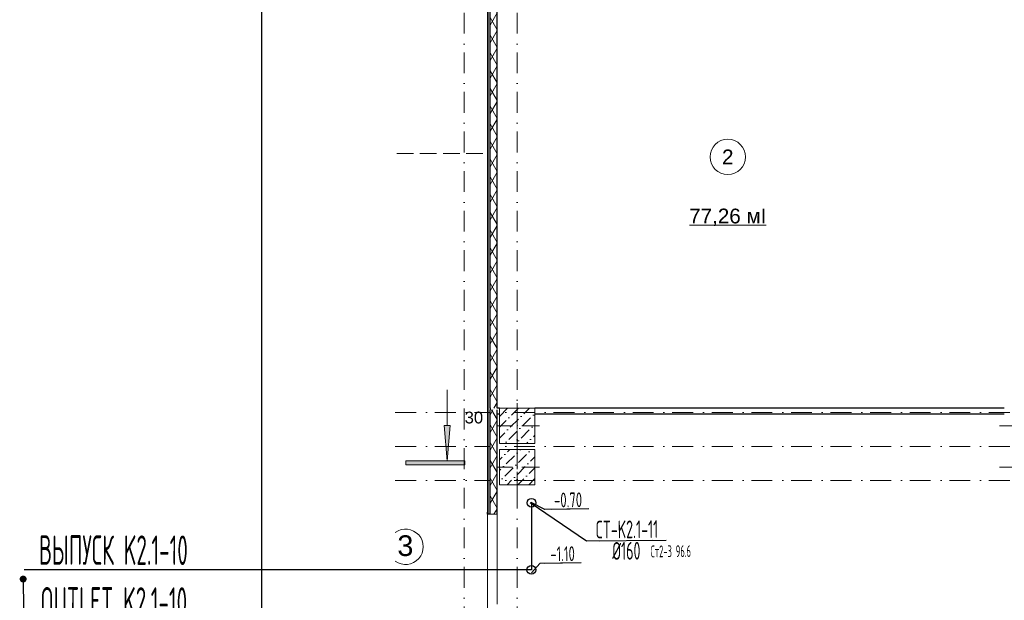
# Model space of a CAD drawing. Header units: millimetres. Extents: x -2890 to 117730, y -526 to 88572.
# Tile 5 of 65: x -2890 to 13786, y 32689 to 42523. Entities that reach past the tile are written whole.
import ezdxf
from ezdxf.enums import TextEntityAlignment as Align

# ---------------------------------------------------------------- set-up
doc = ezdxf.new("R2010")
doc.units = ezdxf.units.MM
doc.header["$MEASUREMENT"] = 0
doc.set_wipeout_variables(frame=1)
for name, pattern in [('HOT_WATER_SUPPLY2', [1.4, 0.7, -0.2, 0.05, -0.2, 0.05, -0.2]), ('Wipeout_Contour', [1000, 0, -1000]), ('Невидимая', [3.912222, 2.822222, -1.09]), ('Штрихпунктирная', [6.702778, 3.527778, -1.763889, 0, -1.411111])]:
    doc.linetypes.add(name, pattern=pattern)
for name, color, linetype in [('2D - Кладочный', 7, 'Continuous'), ('ES-ALTKOT', 111, 'Continuous'), ('ES-USTKOT', 3, 'Continuous'), ('F-ES-KOTTXT', 7, 'Continuous'), ('MIMARI', 8, 'Continuous'), ('P-K2-1', 5, 'Continuous'), ('P-K2-1-KLNC', 213, 'Continuous'), ('P-K2-1-KLT', 243, 'Continuous'), ('P-K2-1CAP', 201, 'Continuous'), ('P-K2-1KL', 241, 'Continuous'), ('P-K2-1KLN', 243, 'Continuous'), ('Конструктив - Колонны', 7, 'Continuous'), ('Конструктив - Стена сущ для Кладочного плана', 7, 'Continuous'), ('Конструктив - Стены наружние фасад', 7, 'Continuous'), ('Маркер_Разрезы_Сечения уличных бань', 7, 'Continuous'), ('Элемент Модели - Зона', 7, 'Continuous'), ('Элемент Модели - Оси', 7, 'Continuous'), ('Элемент модели - Оси уличных сооружений', 7, 'Continuous')]:
    doc.layers.add(name, color=color, linetype=linetype)
doc.layers.add('GEBERIT KOLON', color=5, linetype='HOT_WATER_SUPPLY2', plot=False)
doc.styles.add('ROMANC', font='ROMANC.shx', dxfattribs={"width": 0.75})
doc.styles.add('ROMANS', font='ROMANS.SHX', dxfattribs={"width": 0.7})
doc.styles.add('СГЕНЕРИР_СТИЛЬ_4', font='arial.ttf')
doc.styles.add('СГЕНЕРИР_СТИЛЬ_5', font='arial.ttf')
pattern_1 = [(45, (-30913.9, 8296), (-183.8478, 183.8478), [195, -65, 0, -65]), (45, (-30890.9, 8502.82), (-183.8478, 183.8478), [195, -65, 0, -65])]
pattern_2 = [(60, (-30913.89, 8295.99), (-129.9038, 75), []), (120, (-30913.89, 8295.99), (129.9038, 75), [])]

# ---------------------------------------------------------------- blocks, each defined once
blk = doc.blocks.new('K2KOLONNO_RUS')
at = {"layer": 'P-K2-1-KLNC'}
blk.add_line((-75, 0), (75, 0), dxfattribs=at)
at = {"layer": 'P-K2-1-KLT', "style": 'ROMANC', "width": 0.5}
blk.add_attdef('K2-01', text='', height=40, dxfattribs=at).set_placement((0, 25.2), align=Align.MIDDLE)
at = {"layer": 'P-K2-1KLN', "style": 'ROMANC', "width": 0.55}
blk.add_attdef('KOLONCAP', text='', height=40, dxfattribs=at).set_placement((0, -29), align=Align.MIDDLE)
blk = doc.blocks.new('KOT-03')
at = {"layer": 'F-ES-KOTTXT', "color": 7}
blk.add_line((0, 0), (1819, 0), dxfattribs=at)
at = {"layer": 'ES-ALTKOT', "style": 'ROMANC', "width": 0.6}
blk.add_attdef('ALTKOT', text='', height=500, dxfattribs=at).set_placement((910, -392), align=Align.MIDDLE)
at = {"layer": 'ES-USTKOT', "style": 'ROMANC', "width": 0.6}
blk.add_attdef('USTKOT', text='', height=500, dxfattribs=at).set_placement((910, 392), align=Align.MIDDLE)

msp = doc.modelspace()

# ---------------------------------------------------------------- hatches: boundary and pattern name
at = {"layer": 'Маркер_Разрезы_Сечения уличных бань', "linetype": 'Continuous', "lineweight": 5, "ltscale": 100}
for points in [[(4351, 35051.9), (4401, 35651.9), (4301, 35651.9)], [(4651, 34981.9), (4651, 35051.9), (3651, 35051.9), (3651, 34981.9)]]:
    msp.add_hatch(color=7, dxfattribs=at).paths.add_polyline_path(points)

# ---------------------------------------------------------------- linework, layer by layer
at = {"color": 7, "linetype": 'Continuous', "lineweight": 30, "ltscale": 100}
msp.add_line((1208, 83105), (1208, 5), dxfattribs=at)
at = {"layer": '2D - Кладочный', "color": 7, "linetype": 'Невидимая', "lineweight": 5, "ltscale": 100, "flags": 128}
msp.add_lwpolyline([(3470.8, 25069), (5031.1, 25069), (5031.1, 40254.2), (3470.8, 40254.2)], dxfattribs=at)
at = {"layer": 'MIMARI', "ltscale": 100}
for points in [[(6751.5, 34236.2), (6005.1, 34226.8), (5770.9, 34344.6)], [(6620.5, 33323), (5921.8, 33314.3), (5776.8, 33156.9)]]:
    msp.add_lwpolyline(points, dxfattribs=at)
at = {"layer": 'P-K2-1-KLNC', "ltscale": 100}
msp.add_lwpolyline([(5753.8, 34346.8), (6708.2, 33695.9), (8058.4, 33707.3)], dxfattribs=at)
at = {"layer": 'P-K2-1CAP', "ltscale": 100, "const_width": 58.8}
msp.add_lwpolyline([(-2831.1, 33019.8, 1), (-2831.8, 33078.6, 1)], format="xyb", close=True, dxfattribs=at)
at = {"layer": 'P-K2-1CAP', "ltscale": 100}
msp.add_lwpolyline([(-2831.5, 33049.2), (-2818.9, 32047.2), (-2518.9, 32051)], dxfattribs=at)
at = {"layer": 'P-K2-1KL', "ltscale": 100}
for centre in [(5777.9, 34341.1), (5776.7, 33205.8)]:
    msp.add_circle(centre, 75, dxfattribs=at)
at = {"layer": 'Конструктив - Колонны', "color": 7, "linetype": 'Continuous', "lineweight": 0, "ltscale": 100}
for p, q in [((14006.1, 35646), (13706.1, 35646)), ((14006.1, 34946), (13706.1, 34946))]:
    msp.add_line(p, q, dxfattribs=at)
at = {"layer": 'Маркер_Разрезы_Сечения уличных бань', "color": 7, "linetype": 'Continuous', "lineweight": 5, "ltscale": 100}
for p, q in [((4351, 35651.9), (4351, 36251.9)), ((4651, 35051.9), (3651, 35051.9)), ((3651, 35051.9), (3651, 34981.9)), ((4651, 34981.9), (4651, 35051.9)), ((3651, 34981.9), (4651, 34981.9))]:
    msp.add_line(p, q, dxfattribs=at)
at = {"layer": 'Маркер_Разрезы_Сечения уличных бань', "color": 7, "linetype": 'Continuous', "lineweight": 5, "ltscale": 100, "flags": 128}
msp.add_lwpolyline([(4351, 35051.9), (4401, 35651.9), (4301, 35651.9)], close=True, dxfattribs=at)
at = {"layer": 'Элемент Модели - Зона', "color": 7, "linetype": 'Continuous', "lineweight": 0, "ltscale": 100}
msp.add_line((8452.2, 39045.7), (9752.7, 39045.7), dxfattribs=at)
at = {"layer": 'Элемент Модели - Зона', "color": 7, "linetype": 'Continuous', "lineweight": 0, "ltscale": 100, "flags": 128}
msp.add_lwpolyline([(9402.4, 40199.3, 1), (8802.4, 40199.3, 1)], format="xyb", close=True, dxfattribs=at)
at = {"layer": 'Элемент Модели - Оси', "color": 7, "linetype": 'Штрихпунктирная', "lineweight": 15, "ltscale": 100}
msp.add_line((4636.1, 82191.7), (4636.1, 15620.8), dxfattribs=at)
at = {"layer": 'Элемент модели - Оси уличных сооружений', "color": 7, "linetype": 'Continuous', "lineweight": 15, "ltscale": 100}
msp.add_arc((3645, 33595.5), 300, 234.50918, 125.49082, dxfattribs=at)

# ---------------------------------------------------------------- block references
at = {"layer": 'F-ES-KOTTXT', "color": 7, "ltscale": 100}
ref = msp.add_blockref('KOT-03', (6751.5, 34236.2), dxfattribs=dict(at, xscale=-0.3456000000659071, yscale=0.3456000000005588, zscale=0.3456000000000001, rotation=0.7168997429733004))
ref.add_attrib('USTKOT', '-0.70', dxfattribs={"layer": 'ES-USTKOT', "height": 250, "rotation": 0.7169, "style": 'ROMANC', "width": 0.6}).set_placement((6397.2, 34389.7), align=Align.MIDDLE)
ref = msp.add_blockref('KOT-03', (6620.5, 33323, 0), dxfattribs=dict(at, xscale=-0.3456000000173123, yscale=0.3456000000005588, zscale=0.3456000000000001, rotation=0.7168950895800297))
ref.add_attrib('USTKOT', '-1.10', dxfattribs={"layer": 'ES-USTKOT', "height": 250, "rotation": 0.7169, "style": 'ROMANC', "width": 0.6}).set_placement((6304.2, 33477.1, 0), align=Align.MIDDLE)
at = {"layer": 'P-K2-1-KLNC', "ltscale": 100}
ref = msp.add_blockref('K2KOLONNO_RUS', (7383.3, 33701.6), dxfattribs=dict(at, xscale=6.000000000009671, yscale=6.000000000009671, zscale=6.000000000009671, rotation=0.4829086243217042))
ref.add_attrib('K2-01', 'CT-K2.1-11', dxfattribs={"layer": 'P-K2-1-KLT', "height": 300, "rotation": 0.48291, "style": 'ROMANC', "width": 0.55}).set_placement((7393.5, 33891.5), align=Align.MIDDLE)
ref.add_attrib('KOLONCAP', '%%C160', dxfattribs={"layer": 'P-K2-1KLN', "height": 300, "rotation": 0.48291, "style": 'ROMANC', "width": 0.55}).set_placement((7384.8, 33527.4), align=Align.MIDDLE)

# ---------------------------------------------------------------- texts
at = {"layer": 'GEBERIT KOLON', "ltscale": 100, "style": 'ROMANS', "width": 0.5}
msp.add_text('Ст2-3 96.6', height=200, rotation=0.48291, dxfattribs=at).set_placement((7797.5, 33517.3), align=Align.MIDDLE_LEFT)
at = {"layer": 'P-K2-1CAP', "ltscale": 100, "style": 'ROMANS', "width": 0.5}
for s, p in [('ВЫПУСК K2.1-10', (-2563.5, 33542)), ('OUTLET K2.1-10', (-2539.2, 32664.2))]:
    msp.add_text(s, height=500, rotation=359.8918, dxfattribs=at).set_placement(p, align=Align.MIDDLE_LEFT)
at = {"layer": 'Маркер_Разрезы_Сечения уличных бань', "color": 7, "linetype": 'Continuous', "lineweight": 0, "ltscale": 100, "insert": (4802.8, 35682.1), "char_height": 200, "attachment_point": 8, "style": 'СГЕНЕРИР_СТИЛЬ_5'}
msp.add_mtext('\\A1;\\pt0;30', dxfattribs=at)
at = {"layer": 'Элемент Модели - Зона', "color": 7, "linetype": 'Continuous', "lineweight": 0, "ltscale": 100, "char_height": 250, "attachment_point": 5, "style": 'СГЕНЕРИР_СТИЛЬ_4'}
for s, insert in [('\\A1;2', (9102.4, 40199.3)), ('\\A1;77,26 мІ', (9102.4, 39175))]:
    msp.add_mtext(s, dxfattribs=dict(at, insert=insert))
at = {"layer": 'Элемент модели - Оси уличных сооружений', "color": 7, "linetype": 'Continuous', "lineweight": 15, "ltscale": 100, "insert": (3777.8, 33612.5), "char_height": 350, "attachment_point": 6, "style": 'СГЕНЕРИР_СТИЛЬ_4'}
msp.add_mtext('\\A1;\\pt0;3', dxfattribs=at)

# ---------------------------------------------------------------- wipeouts: each hides what was drawn before it
at = {"color": 254, "linetype": 'Wipeout_Contour', "lineweight": 0, "ltscale": 100}
for points, layer in [([(5236.1, 34646), (5836.1, 34646), (5836.1, 35246), (5236.1, 35246)], 'Конструктив - Колонны'), ([(5196.1, 35946), (5196.1, 35846), (5236.1, 35846), (5236.1, 35946)], 'Конструктив - Стена сущ для Кладочного плана'), ([(5836.1, 35946), (5836.1, 35846), (13786.1, 35846), (13786.1, 35946)], 'Конструктив - Стена сущ для Кладочного плана')]:
    msp.add_wipeout(points, dxfattribs=at).dxf.layer = layer

# ---------------------------------------------------------------- next in the draw order: hatches: boundary and pattern name
at = {"layer": 'Конструктив - Колонны', "linetype": 'Continuous', "lineweight": 15, "ltscale": 100}
h = msp.add_hatch(dxfattribs=at)
h.set_pattern_fill('БЕТОН_01_0006', scale=100, style=0, pattern_type=2)
h.set_pattern_definition(pattern_1)
h.paths.add_polyline_path([(5236.1, 34646), (5836.1, 34646), (5836.1, 35246), (5236.1, 35246)])

# ---------------------------------------------------------------- next in the draw order: linework, layer by layer
at = {"layer": 'Конструктив - Колонны', "color": 7, "linetype": 'Continuous', "lineweight": 0, "ltscale": 100}
for p, q in [((5536.1, 35026), (5536.1, 35326)), ((5456.1, 34946), (5156.1, 34946)), ((5536.1, 34866), (5536.1, 34566)), ((5616.1, 34946), (5916.1, 34946))]:
    msp.add_line(p, q, dxfattribs=at)
at = {"layer": 'Конструктив - Колонны', "color": 7, "linetype": 'Continuous', "lineweight": 15, "ltscale": 100, "flags": 128}
msp.add_lwpolyline([(5236.1, 34646), (5836.1, 34646), (5836.1, 35246), (5236.1, 35246)], close=True, dxfattribs=at)
at = {"layer": 'Конструктив - Колонны', "color": 7, "linetype": 'Continuous', "lineweight": 0, "ltscale": 100}
msp.add_point((5536.1, 34946), dxfattribs=at)
at = {"layer": 'Конструктив - Стена сущ для Кладочного плана', "color": 7, "linetype": 'Continuous', "lineweight": 30, "ltscale": 100}
for p, q in [((5236.1, 35946), (5196.1, 35946)), ((13786.1, 35946), (5836.1, 35946)), ((5196.1, 35846), (5236.1, 35846)), ((5836.1, 35846), (13786.1, 35846))]:
    msp.add_line(p, q, dxfattribs=at)
at = {"layer": 'Элемент Модели - Оси', "color": 7, "linetype": 'Штрихпунктирная', "lineweight": 15, "ltscale": 100}
msp.add_line((3470.8, 34721), (114954, 34721), dxfattribs=at)

# ---------------------------------------------------------------- next in the draw order: wipeouts: each hides what was drawn before it
at = {"color": 254, "linetype": 'Wipeout_Contour', "lineweight": 0, "ltscale": 100}
msp.add_wipeout([(5236.1, 35346), (5836.1, 35346), (5836.1, 35946), (5236.1, 35946)], dxfattribs=at).dxf.layer = 'Конструктив - Колонны'

# ---------------------------------------------------------------- next in the draw order: hatches: boundary and pattern name
at = {"layer": 'Конструктив - Колонны', "linetype": 'Continuous', "lineweight": 15, "ltscale": 100}
h = msp.add_hatch(dxfattribs=at)
h.set_pattern_fill('БЕТОН_01_0006', scale=100, style=0, pattern_type=2)
h.set_pattern_definition(pattern_1)
h.paths.add_polyline_path([(5236.1, 35346), (5836.1, 35346), (5836.1, 35946), (5236.1, 35946)])

# ---------------------------------------------------------------- next in the draw order: linework, layer by layer
at = {"layer": 'Конструктив - Колонны', "color": 7, "linetype": 'Continuous', "lineweight": 0, "ltscale": 100}
for p, q in [((5536.1, 35726), (5536.1, 36026)), ((5456.1, 35646), (5156.1, 35646)), ((5536.1, 35566), (5536.1, 35266)), ((5616.1, 35646), (5916.1, 35646))]:
    msp.add_line(p, q, dxfattribs=at)
at = {"layer": 'Конструктив - Колонны', "color": 7, "linetype": 'Continuous', "lineweight": 15, "ltscale": 100, "flags": 128}
msp.add_lwpolyline([(5236.1, 35346), (5836.1, 35346), (5836.1, 35946), (5236.1, 35946)], close=True, dxfattribs=at)
at = {"layer": 'Конструктив - Колонны', "color": 7, "linetype": 'Continuous', "lineweight": 0, "ltscale": 100}
msp.add_point((5536.1, 35646), dxfattribs=at)
at = {"layer": 'Элемент Модели - Оси', "color": 7, "linetype": 'Штрихпунктирная', "lineweight": 15, "ltscale": 100}
for p, q in [((5536.1, 82191.7), (5536.1, 15620.8)), ((3470.8, 35871), (114954, 35871)), ((3470.8, 35296), (114954, 35296))]:
    msp.add_line(p, q, dxfattribs=at)

# ---------------------------------------------------------------- next in the draw order: wipeouts: each hides what was drawn before it
at = {"color": 254, "linetype": 'Wipeout_Contour', "lineweight": 0, "ltscale": 100}
msp.add_wipeout([(5196.1, 35946), (5196.1, 44396), (5076.1, 44396), (5076.1, 35946)], dxfattribs=at).dxf.layer = 'Конструктив - Стены наружние фасад'

# ---------------------------------------------------------------- next in the draw order: hatches: boundary and pattern name
at = {"layer": 'Конструктив - Стены наружние фасад', "linetype": 'Continuous', "lineweight": 5, "ltscale": 100}
h = msp.add_hatch(dxfattribs=at)
h.set_pattern_fill('ИЗОЛЯЦИЯ_02_0006', scale=100, style=0, pattern_type=2)
h.set_pattern_definition(pattern_2)
h.paths.add_polyline_path([(5196.1, 35946), (5196.1, 44396), (5076.1, 44396), (5076.1, 35946)])

# ---------------------------------------------------------------- next in the draw order: wipeouts: each hides what was drawn before it
at = {"color": 254, "linetype": 'Wipeout_Contour', "lineweight": 0, "ltscale": 100}
msp.add_wipeout([(5076.1, 35916), (5076.1, 34145.6), (5196.1, 34145.6), (5196.1, 35916)], dxfattribs=at).dxf.layer = 'Конструктив - Стены наружние фасад'

# ---------------------------------------------------------------- next in the draw order: hatches: boundary and pattern name
at = {"layer": 'Конструктив - Стены наружние фасад', "linetype": 'Continuous', "lineweight": 5, "ltscale": 100}
h = msp.add_hatch(dxfattribs=at)
h.set_pattern_fill('ИЗОЛЯЦИЯ_02_0006', scale=100, style=0, pattern_type=2)
h.set_pattern_definition(pattern_2)
h.paths.add_polyline_path([(5076.1, 35916), (5076.1, 34145.6), (5196.1, 34145.6), (5196.1, 35916)])

# ---------------------------------------------------------------- next in the draw order: linework, layer by layer
at = {"layer": 'Конструктив - Стены наружние фасад', "color": 7, "linetype": 'Continuous', "lineweight": 30, "ltscale": 100}
msp.add_line((5196.1, 34145.6), (5196.1, 34182.6), dxfattribs=at)
at = {"layer": 'Конструктив - Стены наружние фасад', "color": 7, "linetype": 'Continuous', "lineweight": 15, "ltscale": 100}
msp.add_line((5196.1, 32625.6), (5196.1, 34145.6), dxfattribs=at)
at = {"layer": 'Конструктив - Стены наружние фасад', "color": 7, "linetype": 'Continuous', "lineweight": 30, "ltscale": 100, "flags": 128}
for points in [[(5196.1, 35946), (5196.1, 44396)], [(5196.1, 34145.6), (5196.1, 35916)]]:
    msp.add_lwpolyline(points, dxfattribs=at)

# ---------------------------------------------------------------- next in the draw order: wipeouts: each hides what was drawn before it
at = {"color": 254, "linetype": 'Wipeout_Contour', "lineweight": 0, "ltscale": 100}
msp.add_wipeout([(5031.1, 34145.6), (5046.1, 34145.6), (5046.1, 47021), (5031.1, 47021)], dxfattribs=at).dxf.layer = 'Конструктив - Стены наружние фасад'

# ---------------------------------------------------------------- next in the draw order: hatches: boundary and pattern name
at = {"layer": 'Конструктив - Стены наружние фасад', "linetype": 'Continuous', "lineweight": 5, "ltscale": 100}
h = msp.add_hatch(dxfattribs=at)
h.set_pattern_fill('МЕТАЛЛ___ТВЕРДЫЙ_СПЛАВ_0006', scale=100, style=0, pattern_type=2)
h.set_pattern_definition([(45, (-30913.89, 8295.99), (-70.71068, 70.71068), [])])
h.paths.add_polyline_path([(5031.1, 34145.6), (5046.1, 34145.6), (5046.1, 47021), (5031.1, 47021)])

# ---------------------------------------------------------------- next in the draw order: linework, layer by layer
at = {"layer": 'P-K2-1', "ltscale": 100}
msp.add_lwpolyline([(5777.9, 34341.1), (5777.9, 33205.8), (-2813.6, 33205.8)], dxfattribs=at)
at = {"layer": 'Конструктив - Стены наружние фасад', "color": 7, "linetype": 'Continuous', "lineweight": 30, "ltscale": 100}
for p, q in [((5046.1, 34145.6), (5046.1, 47021)), ((5076.1, 35946), (5076.1, 44396)), ((5076.1, 35946), (5076.1, 35916)), ((5076.1, 34145.6), (5076.1, 35916)), ((5031.1, 34145.6), (5031.1, 34182.6)), ((5076.1, 34145.6), (5046.1, 34145.6))]:
    msp.add_line(p, q, dxfattribs=at)
at = {"layer": 'Конструктив - Стены наружние фасад', "color": 214, "linetype": 'Continuous', "lineweight": 15, "ltscale": 100}
msp.add_line((5046.1, 34145.6), (5031.1, 34145.6), dxfattribs=at)
at = {"layer": 'Конструктив - Стены наружние фасад', "color": 7, "linetype": 'Continuous', "lineweight": 15, "ltscale": 100}
msp.add_line((5031.1, 34145.6), (5031.1, 32625.6), dxfattribs=at)
at = {"layer": 'Конструктив - Стены наружние фасад', "color": 7, "linetype": 'Continuous', "lineweight": 5, "ltscale": 100}
for p, q in [((5081.1, 34145.6), (5076.1, 34145.6)), ((5196.1, 34145.6), (5081.1, 34145.6))]:
    msp.add_line(p, q, dxfattribs=at)
at = {"layer": 'Конструктив - Стены наружние фасад', "color": 7, "linetype": 'Continuous', "lineweight": 30, "ltscale": 100, "flags": 128}
msp.add_lwpolyline([(5031.1, 47021), (5031.1, 34145.6)], dxfattribs=at)

doc.saveas('drawing.dxf')
